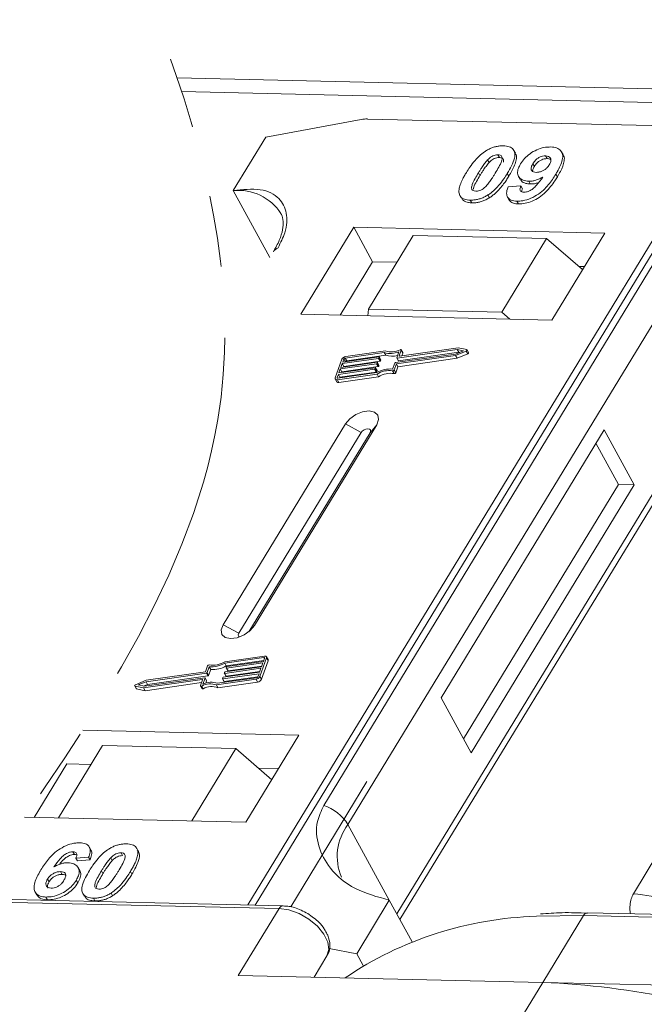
# Model space of a CAD drawing. Header units: millimetres. Extents: x 506 to 1981, y 649 to 1682.
# Tile 77 of 86: x 1681 to 1710, y 1445 to 1490. Entities that reach past the tile are written whole.
import ezdxf

# ---------------------------------------------------------------- set-up
doc = ezdxf.new("R2010")
doc.units = ezdxf.units.MM
doc.linetypes.add('PHANTOM2', pattern=[31.75, 15.875, -3.175, 3.175, -3.175, 3.175, -3.175])

msp = doc.modelspace()

# ---------------------------------------------------------------- linework, layer by layer
at = {"color": 7, "linetype": 'Continuous', "lineweight": 15}
for p, q in [((1716.078, 1486.978), (1688.621, 1487.608)), ((1688.831, 1486.981), (1716.064, 1486.356)), ((1692.682, 1484.901), (1697.059, 1485.706)), ((1697.345, 1485.727), (1713.561, 1485.355)), ((1713.561, 1485.355), (1691.865, 1449.698)), ((1692.198, 1449.691), (1713.878, 1485.32)), ((1692.682, 1484.901), (1691.188, 1482.445)), ((1703.321, 1484.087), (1703.39, 1483.961)), ((1704.118, 1484.158), (1704.049, 1484.284)), ((1706.306, 1484.093), (1706.237, 1484.219)), ((1702.849, 1483.853), (1702.918, 1483.727)), ((1704.92, 1483.678), (1704.989, 1483.552)), ((1705.575, 1483.911), (1705.506, 1484.037)), ((1702.427, 1483.263), (1702.496, 1483.137)), ((1703.819, 1483.101), (1703.75, 1483.227)), ((1706.042, 1483.072), (1705.973, 1483.198)), ((1704.266, 1483.098), (1704.335, 1482.972)), ((1704.732, 1482.874), (1704.801, 1482.748)), ((1691.188, 1482.445), (1692.87, 1479.371)), ((1702.863, 1482.244), (1702.932, 1482.118)), ((1703.791, 1482.62), (1704.375, 1482.658)), ((1704.375, 1482.658), (1704.444, 1482.532)), ((1701.631, 1482.147), (1701.7, 1482.02)), ((1702.056, 1482.01), (1702.125, 1481.883)), ((1703.755, 1482.154), (1703.824, 1482.028)), ((1704.189, 1481.961), (1704.258, 1481.834)), ((1696.719, 1480.763), (1694.291, 1476.773)), ((1708.212, 1480.499), (1696.719, 1480.763)), ((1696.719, 1480.763), (1697.581, 1479.187)), ((1705.784, 1476.509), (1708.212, 1480.499)), ((1699.441, 1480.389), (1697.387, 1477.013)), ((1705.547, 1480.249), (1699.441, 1480.389)), ((1703.493, 1476.873), (1705.547, 1480.249)), ((1705.547, 1480.249), (1707.191, 1478.822)), ((1710.652, 1479.428), (1695.339, 1454.262)), ((1697.581, 1479.187), (1696.087, 1476.732)), ((1698.694, 1479.161), (1697.581, 1479.187)), ((1707.278, 1478.964), (1707.02, 1478.97)), ((1696.447, 1453.385), (1711.76, 1478.55)), ((1697.387, 1477.013), (1697.363, 1476.703)), ((1703.493, 1476.873), (1697.387, 1477.013)), ((1703.861, 1476.553), (1703.493, 1476.873)), ((1694.291, 1476.773), (1705.784, 1476.509)), ((1698.111, 1475.024), (1696.323, 1474.77)), ((1698.165, 1475.099), (1696.349, 1474.841)), ((1698.18, 1474.898), (1698.111, 1475.024)), ((1698.684, 1474.786), (1698.783, 1475.06)), ((1701.46, 1475.163), (1698.701, 1474.771)), ((1698.77, 1474.645), (1701.529, 1475.037)), ((1698.801, 1474.87), (1698.894, 1475.126)), ((1701.504, 1475.237), (1698.818, 1474.855)), ((1698.962, 1475.018), (1698.893, 1475.145)), ((1698.894, 1475.126), (1698.963, 1475)), ((1701.377, 1474.882), (1701.869, 1475.089)), ((1701.384, 1474.95), (1701.745, 1475.103)), ((1701.745, 1475.103), (1701.46, 1475.163)), ((1701.529, 1475.037), (1701.46, 1475.163)), ((1701.892, 1475.154), (1701.504, 1475.237)), ((1701.529, 1475.037), (1701.569, 1475.028)), ((1701.869, 1475.089), (1701.938, 1474.963)), ((1701.977, 1475.018), (1701.908, 1475.144)), ((1696.173, 1474.715), (1695.867, 1473.864)), ((1696.125, 1474.338), (1697.785, 1474.574)), ((1697.849, 1474.751), (1696.188, 1474.515)), ((1696.214, 1474.586), (1697.874, 1474.822)), ((1696.265, 1474.728), (1696.214, 1474.586)), ((1696.257, 1474.389), (1697.918, 1474.625)), ((1696.333, 1474.603), (1696.265, 1474.728)), ((1696.323, 1474.77), (1696.392, 1474.644)), ((1696.392, 1474.644), (1698.18, 1474.898)), ((1697.801, 1474.559), (1697.789, 1474.524)), ((1697.87, 1474.442), (1697.801, 1474.568)), ((1697.87, 1474.433), (1697.801, 1474.559)), ((1697.918, 1474.625), (1697.849, 1474.751)), ((1697.891, 1474.808), (1697.878, 1474.772)), ((1697.947, 1474.646), (1697.878, 1474.772)), ((1697.959, 1474.691), (1697.89, 1474.817)), ((1697.96, 1474.682), (1697.891, 1474.808)), ((1697.947, 1474.646), (1697.96, 1474.682)), ((1698.624, 1474.558), (1701.384, 1474.95)), ((1698.668, 1474.497), (1701.377, 1474.882)), ((1698.685, 1474.777), (1698.753, 1474.65)), ((1698.77, 1474.645), (1698.701, 1474.771)), ((1698.737, 1474.371), (1701.446, 1474.756)), ((1698.809, 1474.855), (1698.801, 1474.87)), ((1698.915, 1474.869), (1698.963, 1475)), ((1701.446, 1474.756), (1701.377, 1474.882)), ((1701.446, 1474.756), (1701.938, 1474.963)), ((1697.67, 1474.255), (1696.01, 1474.019)), ((1696.035, 1474.09), (1697.696, 1474.326)), ((1696.099, 1474.267), (1696.035, 1474.09)), ((1696.079, 1473.893), (1697.739, 1474.129)), ((1697.759, 1474.503), (1696.099, 1474.267)), ((1696.168, 1474.141), (1696.099, 1474.267)), ((1696.188, 1474.515), (1696.125, 1474.338)), ((1696.156, 1474.107), (1696.168, 1474.141)), ((1696.168, 1474.141), (1697.828, 1474.377)), ((1696.257, 1474.389), (1696.188, 1474.515)), ((1696.245, 1474.355), (1696.257, 1474.389)), ((1697.739, 1474.129), (1697.67, 1474.255)), ((1697.712, 1474.311), (1697.7, 1474.276)), ((1697.768, 1474.15), (1697.7, 1474.276)), ((1697.781, 1474.194), (1697.712, 1474.32)), ((1697.712, 1474.311), (1697.781, 1474.185)), ((1697.828, 1474.377), (1697.759, 1474.503)), ((1697.768, 1474.15), (1697.781, 1474.185)), ((1697.858, 1474.398), (1697.789, 1474.524)), ((1697.858, 1474.398), (1697.87, 1474.433)), ((1698.492, 1474.182), (1698.561, 1474.055)), ((1698.497, 1474.263), (1698.595, 1474.537)), ((1698.569, 1474.223), (1698.668, 1474.497)), ((1698.638, 1474.097), (1698.569, 1474.223)), ((1698.638, 1474.097), (1698.737, 1474.371)), ((1698.737, 1474.371), (1698.668, 1474.497)), ((1714.002, 1474.453), (1698.689, 1449.287)), ((1695.869, 1473.809), (1695.938, 1473.683)), ((1696.01, 1474.019), (1695.959, 1473.877)), ((1695.959, 1473.877), (1695.975, 1473.848)), ((1695.967, 1473.777), (1697.783, 1474.035)), ((1696.036, 1473.651), (1695.967, 1473.777)), ((1695.992, 1473.848), (1697.78, 1474.102)), ((1696.079, 1473.893), (1696.01, 1474.019)), ((1696.036, 1473.651), (1697.852, 1473.909)), ((1696.067, 1473.859), (1696.079, 1473.893)), ((1697.852, 1473.909), (1697.783, 1474.035)), ((1698.832, 1449.026), (1714.035, 1474.012)), ((1696.331, 1471.747), (1690.729, 1462.54)), ((1692.166, 1462.507), (1697.768, 1471.714)), ((1696.331, 1471.747), (1697.052, 1471.357)), ((1697.768, 1471.714), (1697.461, 1471.348)), ((1708.183, 1471.475), (1700.714, 1459.199)), ((1709.563, 1468.954), (1708.183, 1471.475)), ((1697.052, 1471.357), (1691.45, 1462.15)), ((1691.909, 1462.224), (1697.461, 1471.348)), ((1708.845, 1468.97), (1707.81, 1470.861)), ((1701.748, 1457.308), (1708.845, 1468.97)), ((1702.093, 1456.678), (1709.563, 1468.954)), ((1709.563, 1468.954), (1708.845, 1468.97)), ((1691.45, 1462.15), (1690.729, 1462.54)), ((1692.166, 1462.507), (1691.977, 1462.282)), ((1692.622, 1461.107), (1690.805, 1460.849)), ((1692.596, 1461.036), (1690.808, 1460.782)), ((1692.415, 1460.169), (1692.721, 1461.02)), ((1692.623, 1460.988), (1692.596, 1461.036)), ((1692.789, 1460.949), (1692.72, 1461.075)), ((1692.721, 1461.02), (1692.79, 1460.894)), ((1690.019, 1460.661), (1689.921, 1460.387)), ((1690.092, 1460.621), (1689.993, 1460.347)), ((1690.161, 1460.495), (1690.092, 1460.621)), ((1690.877, 1460.656), (1690.808, 1460.782)), ((1690.829, 1460.381), (1692.489, 1460.617)), ((1690.876, 1460.573), (1690.889, 1460.609)), ((1690.877, 1460.656), (1692.591, 1460.899)), ((1692.553, 1460.794), (1690.893, 1460.559)), ((1690.918, 1460.63), (1692.578, 1460.865)), ((1690.962, 1460.432), (1692.502, 1460.651)), ((1692.484, 1460.043), (1692.79, 1460.894)), ((1692.489, 1460.617), (1692.553, 1460.794)), ((1692.578, 1460.865), (1692.629, 1461.007)), ((1689.964, 1460.326), (1687.205, 1459.934)), ((1689.921, 1460.387), (1687.211, 1460.002)), ((1687.274, 1459.808), (1690.033, 1460.2)), ((1690.033, 1460.2), (1689.964, 1460.326)), ((1690.062, 1460.221), (1689.993, 1460.347)), ((1690.062, 1460.221), (1690.161, 1460.495)), ((1692.375, 1460.298), (1690.714, 1460.062)), ((1690.74, 1460.133), (1692.4, 1460.369)), ((1690.783, 1459.936), (1692.323, 1460.155)), ((1690.787, 1460.325), (1690.8, 1460.36)), ((1690.787, 1460.316), (1690.856, 1460.19)), ((1692.464, 1460.546), (1690.804, 1460.31)), ((1690.873, 1460.184), (1690.804, 1460.31)), ((1690.873, 1460.184), (1692.412, 1460.403)), ((1690.876, 1460.564), (1690.945, 1460.438)), ((1690.962, 1460.432), (1690.893, 1460.559)), ((1692.324, 1460.156), (1692.375, 1460.298)), ((1692.4, 1460.369), (1692.464, 1460.546)), ((1692.484, 1460.043), (1692.415, 1460.169)), ((1686.681, 1459.74), (1686.75, 1459.614)), ((1686.696, 1459.73), (1687.084, 1459.648)), ((1686.765, 1459.604), (1686.696, 1459.73)), ((1687.211, 1460.002), (1686.72, 1459.795)), ((1687.205, 1459.934), (1686.843, 1459.782)), ((1686.843, 1459.782), (1687.128, 1459.721)), ((1687.084, 1459.648), (1689.771, 1460.029)), ((1687.088, 1459.73), (1687.274, 1459.808)), ((1687.128, 1459.721), (1689.888, 1460.113)), ((1687.153, 1459.521), (1689.742, 1459.889)), ((1687.274, 1459.808), (1687.205, 1459.934)), ((1689.787, 1460.015), (1689.695, 1459.758)), ((1689.695, 1459.74), (1689.764, 1459.614)), ((1689.818, 1459.609), (1689.749, 1459.735)), ((1689.784, 1460.005), (1689.771, 1460.029)), ((1689.904, 1460.098), (1689.806, 1459.824)), ((1689.973, 1459.982), (1689.904, 1460.108)), ((1689.973, 1459.972), (1689.904, 1460.098)), ((1689.935, 1459.867), (1689.973, 1459.972)), ((1690.423, 1459.785), (1692.24, 1460.043)), ((1690.492, 1459.659), (1690.423, 1459.785)), ((1690.477, 1459.86), (1692.265, 1460.114)), ((1690.492, 1459.659), (1692.309, 1459.917)), ((1690.698, 1460.077), (1690.711, 1460.112)), ((1690.698, 1460.067), (1690.767, 1459.941)), ((1690.783, 1459.936), (1690.714, 1460.062)), ((1692.24, 1460.043), (1692.309, 1459.917)), ((1686.765, 1459.604), (1687.153, 1459.521)), ((1687.153, 1459.521), (1687.084, 1459.648)), ((1700.714, 1459.199), (1702.093, 1456.678)), ((1694.206, 1457.482), (1684.306, 1457.709)), ((1691.778, 1453.492), (1694.206, 1457.482)), ((1685.211, 1457.003), (1683.194, 1453.689)), ((1685.211, 1457.003), (1691.317, 1456.863)), ((1689.3, 1453.549), (1691.317, 1456.863)), ((1691.317, 1456.863), (1692.961, 1455.436)), ((1683.575, 1456.169), (1682.081, 1453.714)), ((1684.688, 1456.144), (1683.575, 1456.169)), ((1693.272, 1455.947), (1692.348, 1455.968)), ((1697.32, 1455.356), (1693.827, 1449.617)), ((1681.63, 1453.725), (1691.778, 1453.492)), ((1696.447, 1453.385), (1698.344, 1449.918)), ((1683.85, 1452.139), (1683.919, 1452.013)), ((1684.672, 1452.227), (1684.603, 1452.353)), ((1686.053, 1452.088), (1686.122, 1451.962)), ((1686.734, 1452.349), (1686.728, 1452.36)), ((1686.806, 1452.23), (1686.875, 1452.104)), ((1709.529, 1450.216), (1710.65, 1452.058)), ((1684.568, 1451.887), (1683.984, 1451.848)), ((1683.984, 1451.848), (1684.053, 1451.722)), ((1684.053, 1451.722), (1684.637, 1451.761)), ((1684.568, 1451.887), (1684.637, 1451.761)), ((1685.651, 1451.729), (1685.582, 1451.855)), ((1683.285, 1451.226), (1683.354, 1451.1)), ((1684.162, 1451.28), (1684.093, 1451.406)), ((1685.159, 1451.262), (1685.228, 1451.136)), ((1686.485, 1451.231), (1686.554, 1451.105)), ((1682.686, 1450.882), (1682.755, 1450.756)), ((1684.006, 1450.841), (1684.075, 1450.714)), ((1682.121, 1450.291), (1682.19, 1450.164)), ((1684.308, 1450.224), (1684.377, 1450.098)), ((1685.596, 1450.245), (1685.665, 1450.119)), ((1678.887, 1449.867), (1693.296, 1449.536)), ((1693.478, 1449.661), (1678.978, 1449.994)), ((1682.615, 1450.061), (1682.684, 1449.935)), ((1684.789, 1450.011), (1684.858, 1449.885)), ((1698.344, 1449.918), (1696.85, 1447.463)), ((1698.344, 1449.918), (1699.386, 1448.013)), ((1693.296, 1449.536), (1691.428, 1446.467)), ((1741.605, 1448.557), (1707.422, 1449.341)), ((1705.08, 1449.178), (1707.239, 1449.217)), ((1705.372, 1446.148), (1707.239, 1449.217)), ((1707.239, 1449.217), (1741.422, 1448.432)), ((1695.587, 1447.705), (1696.85, 1447.463)), ((1695.489, 1447.361), (1694.897, 1446.388)), ((1694.897, 1446.388), (1695.489, 1447.361)), ((1696.85, 1447.463), (1697.149, 1446.916)), ((1691.428, 1446.467), (1705.372, 1446.148)), ((1705.372, 1446.148), (1703.691, 1443.385)), ((1719.315, 1445.828), (1705.372, 1446.148))]:
    msp.add_line(p, q, dxfattribs=at)
at = {"color": 7, "linetype": 'Continuous', "lineweight": 15, "flags": 128}
for points in [[(1698.84, 1475.149), (1698.851, 1475.153), (1698.863, 1475.156), (1698.874, 1475.155), (1698.883, 1475.153), (1698.89, 1475.149), (1698.894, 1475.143), (1698.895, 1475.135), (1698.894, 1475.126)], [(1701.892, 1475.154), (1701.902, 1475.151), (1701.908, 1475.144), (1701.91, 1475.136), (1701.908, 1475.126), (1701.903, 1475.115), (1701.894, 1475.105), (1701.882, 1475.096), (1701.869, 1475.089)], [(1701.938, 1474.963), (1701.951, 1474.97), (1701.963, 1474.979), (1701.972, 1474.989), (1701.977, 1475), (1701.979, 1475.01), (1701.977, 1475.018)], [(1697.785, 1474.574), (1697.789, 1474.574), (1697.793, 1474.574), (1697.797, 1474.573), (1697.799, 1474.571), (1697.801, 1474.569), (1697.802, 1474.566), (1697.802, 1474.563), (1697.801, 1474.559)], [(1697.874, 1474.822), (1697.878, 1474.822), (1697.882, 1474.822), (1697.886, 1474.821), (1697.888, 1474.819), (1697.89, 1474.817), (1697.891, 1474.814), (1697.891, 1474.811), (1697.891, 1474.808)], [(1698.701, 1474.771), (1698.696, 1474.771), (1698.693, 1474.771), (1698.689, 1474.772), (1698.686, 1474.774), (1698.685, 1474.776), (1698.684, 1474.779), (1698.683, 1474.782), (1698.684, 1474.786)], [(1698.818, 1474.855), (1698.814, 1474.855), (1698.81, 1474.855), (1698.806, 1474.856), (1698.804, 1474.858), (1698.802, 1474.86), (1698.801, 1474.863), (1698.801, 1474.866), (1698.801, 1474.87)], [(1697.696, 1474.326), (1697.7, 1474.326), (1697.704, 1474.325), (1697.707, 1474.324), (1697.71, 1474.323), (1697.712, 1474.32), (1697.713, 1474.318), (1697.713, 1474.314), (1697.712, 1474.311)], [(1695.967, 1473.777), (1695.941, 1473.775), (1695.917, 1473.778), (1695.897, 1473.784), (1695.881, 1473.794), (1695.869, 1473.808), (1695.863, 1473.825), (1695.863, 1473.844), (1695.867, 1473.864)], [(1695.959, 1473.877), (1695.957, 1473.87), (1695.958, 1473.864), (1695.96, 1473.858), (1695.963, 1473.854), (1695.969, 1473.85), (1695.976, 1473.848), (1695.983, 1473.847), (1695.992, 1473.848)], [(1697.768, 1471.714), (1697.856, 1471.951), (1697.822, 1472.153), (1697.67, 1472.292), (1697.423, 1472.345), (1697.12, 1472.304), (1696.806, 1472.177), (1696.529, 1471.981), (1696.331, 1471.747)], [(1697.461, 1471.348), (1697.486, 1471.415), (1697.476, 1471.473), (1697.433, 1471.512), (1697.363, 1471.528), (1697.276, 1471.516), (1697.187, 1471.48), (1697.108, 1471.424), (1697.052, 1471.357)], [(1690.729, 1462.54), (1690.641, 1462.304), (1690.675, 1462.102), (1690.827, 1461.963), (1691.074, 1461.91), (1691.377, 1461.951), (1691.691, 1462.078), (1691.968, 1462.274), (1692.166, 1462.507)], [(1691.45, 1462.15), (1691.424, 1462.083), (1691.434, 1462.025), (1691.478, 1461.986), (1691.482, 1461.984)], [(1692.629, 1461.007), (1692.631, 1461.014), (1692.631, 1461.02), (1692.629, 1461.026), (1692.625, 1461.03), (1692.62, 1461.034), (1692.613, 1461.036), (1692.605, 1461.037), (1692.596, 1461.036)], [(1692.622, 1461.107), (1692.648, 1461.109), (1692.672, 1461.106), (1692.692, 1461.1), (1692.708, 1461.09), (1692.719, 1461.076), (1692.725, 1461.059), (1692.726, 1461.04), (1692.721, 1461.02)], [(1690.893, 1460.559), (1690.888, 1460.558), (1690.884, 1460.559), (1690.881, 1460.56), (1690.878, 1460.561), (1690.877, 1460.564), (1690.875, 1460.567), (1690.875, 1460.57), (1690.876, 1460.573)], [(1690.804, 1460.31), (1690.799, 1460.31), (1690.795, 1460.31), (1690.792, 1460.311), (1690.789, 1460.313), (1690.787, 1460.315), (1690.786, 1460.318), (1690.786, 1460.321), (1690.787, 1460.325)], [(1686.696, 1459.73), (1686.687, 1459.734), (1686.681, 1459.74), (1686.678, 1459.749), (1686.68, 1459.758), (1686.686, 1459.769), (1686.695, 1459.779), (1686.706, 1459.788), (1686.72, 1459.795)], [(1689.749, 1459.735), (1689.737, 1459.731), (1689.725, 1459.729), (1689.715, 1459.729), (1689.705, 1459.731), (1689.699, 1459.735), (1689.694, 1459.742), (1689.693, 1459.749), (1689.695, 1459.758)], [(1689.771, 1460.029), (1689.775, 1460.029), (1689.779, 1460.029), (1689.782, 1460.028), (1689.785, 1460.026), (1689.787, 1460.024), (1689.788, 1460.021), (1689.788, 1460.018), (1689.787, 1460.015)], [(1689.888, 1460.113), (1689.892, 1460.113), (1689.896, 1460.113), (1689.899, 1460.112), (1689.902, 1460.11), (1689.904, 1460.108), (1689.905, 1460.105), (1689.905, 1460.102), (1689.904, 1460.098)], [(1690.714, 1460.062), (1690.71, 1460.062), (1690.706, 1460.062), (1690.703, 1460.063), (1690.7, 1460.065), (1690.698, 1460.067), (1690.697, 1460.07), (1690.697, 1460.073), (1690.698, 1460.077)], [(1689.764, 1459.614), (1689.768, 1459.609), (1689.774, 1459.605), (1689.784, 1459.603), (1689.794, 1459.603), (1689.806, 1459.605), (1689.818, 1459.609)], [(1693.296, 1449.536), (1693.742, 1449.473), (1694.21, 1449.306), (1694.658, 1449.05), (1695.049, 1448.728), (1695.347, 1448.366), (1695.529, 1447.997), (1695.577, 1447.652), (1695.489, 1447.361)]]:
    msp.add_lwpolyline(points, dxfattribs=at)
at = {"color": 7, "linetype": 'Continuous', "lineweight": 15}
for centre, radius, start, end in [((1697.305, 1484.324), 1.404, 88.3644, 100.0749), ((1691.428, 1480.138), 2.32, 32.7281, 95.9449), ((1693.446, 1479.383), 0.486, 114.0472, 148.0355), ((1698.402, 1475.883), 0.907, 251.2927, 294.8085), ((1698.447, 1475.868), 0.819, 249.8549, 298.6145), ((1698.943, 1475.009), 0.0214, 336.1246, 26.8104), ((1696.378, 1474.614), 0.229, 97.4207, 153.8527), ((1696.333, 1474.695), 0.0762, 97.4207, 153.8527), ((1696.402, 1474.568), 0.0769, 97.5763, 152.4403), ((1697.844, 1474.789), 0.0381, 277.4207, 333.8527), ((1697.913, 1474.663), 0.0381, 277.4207, 333.8527), ((1697.949, 1474.686), 0.011, 336.9348, 26.0002), ((1698.462, 1475.7), 0.85, 250.6487, 287.8017), ((1698.765, 1474.659), 0.0149, 216.6597, 287.1115), ((1697.665, 1474.292), 0.0381, 277.4207, 333.8527), ((1697.734, 1474.166), 0.0381, 277.4207, 333.8527), ((1697.754, 1474.541), 0.0381, 277.4207, 333.8527), ((1698.383, 1473.096), 1.173, 84.4424, 120.9301), ((1697.771, 1474.189), 0.011, 336.9348, 26.0002), ((1698.326, 1473.198), 0.998, 80.3986, 122.9491), ((1697.823, 1474.415), 0.0381, 277.4207, 333.8527), ((1697.86, 1474.438), 0.011, 336.9348, 26.0002), ((1698.503, 1474.254), 0.0736, 261.7629, 334.647), ((1698.629, 1474.521), 0.0381, 97.4207, 153.8527), ((1696.009, 1473.736), 0.0892, 216.6597, 287.1115), ((1698.395, 1473.072), 0.998, 80.3986, 122.9491), ((1698.572, 1474.128), 0.0736, 261.7629, 334.647), ((1690.086, 1460.63), 0.0736, 81.7629, 154.647), ((1690.205, 1461.789), 1.173, 264.4424, 300.9301), ((1690.263, 1461.686), 0.998, 260.3986, 302.9491), ((1690.274, 1461.663), 1.173, 264.4424, 300.9301), ((1690.923, 1460.592), 0.0381, 97.4207, 153.8527), ((1692.729, 1460.92), 0.0661, 336.9348, 26.0002), ((1689.959, 1460.364), 0.0381, 277.4207, 333.8527), ((1690.028, 1460.237), 0.0381, 277.4207, 333.8527), ((1690.745, 1460.095), 0.0381, 97.4207, 153.8527), ((1690.834, 1460.343), 0.0381, 97.4207, 153.8527), ((1690.868, 1460.198), 0.0149, 216.6597, 287.1115), ((1690.957, 1460.447), 0.0149, 216.6597, 287.1115), ((1692.21, 1460.27), 0.229, 277.4207, 333.8527), ((1692.255, 1460.19), 0.0762, 277.4207, 333.8527), ((1690.141, 1459.016), 0.819, 69.8549, 118.6145), ((1690.186, 1459.001), 0.907, 71.2927, 114.8085), ((1690.21, 1458.89), 0.819, 69.8549, 118.6145), ((1689.963, 1459.977), 0.011, 336.9348, 26.0002), ((1690.779, 1459.95), 0.0149, 216.6597, 287.1115), ((1692.279, 1460.144), 0.229, 277.4207, 333.8527), ((1686.768, 1459.625), 0.0212, 210.2186, 262.8226), ((1694.697, 1452.312), 2.052, 31.4947, 71.765), ((1698.393, 1451.922), 2.434, 143.0587, 202.974), ((1693.488, 1449.451), 0.21, 92.0598, 156.0028), ((1707.439, 1449.121), 0.221, 94.3757, 154.3004), ((1705.548, 1432.713), 16.472, 91.6287, 124.0831), ((1703.795, 1408.291), 37.889, 68.9709, 87.6149)]:
    msp.add_arc(centre, radius, start, end, dxfattribs=at)
at = {"color": 3, "linetype": 'PHANTOM2', "lineweight": 9, "ltscale": 1.030123}
msp.add_spline([(1679.917, 1506.191), (1690.49, 1471.954), (1666.825, 1427.143), (1677.398, 1392.906)], degree=3, dxfattribs=at)
at = {"color": 7, "linetype": 'Continuous', "lineweight": 15}
for points, knots in [([(1702.763, 1484.262), (1702.813, 1484.292), (1702.916, 1484.353), (1703.081, 1484.421), (1703.247, 1484.469), (1703.383, 1484.49), (1703.49, 1484.496), (1703.543, 1484.496), (1703.57, 1484.496)], [0, 0, 0, 0, 0.193776, 0.3936, 0.587864, 0.788908, 0.894169, 1, 1, 1, 1]), ([(1703.57, 1484.496), (1703.663, 1484.488), (1703.851, 1484.471), (1704.03, 1484.343), (1704.115, 1484.158), (1704.071, 1483.786), (1703.886, 1483.464), (1703.75, 1483.227)], [0, 0, 0, 0, 0.147566, 0.296688, 0.431278, 0.580404, 1, 1, 1, 1]), ([(1701.874, 1483.275), (1701.926, 1483.357), (1702.043, 1483.543), (1702.292, 1483.867), (1702.551, 1484.124), (1702.742, 1484.248), (1702.763, 1484.262)], [0, 0, 0, 0, 0.236731, 0.537555, 0.949668, 1, 1, 1, 1]), ([(1702.849, 1483.853), (1702.891, 1483.896), (1702.961, 1483.964), (1703.085, 1484.039), (1703.199, 1484.078), (1703.276, 1484.086), (1703.316, 1484.087), (1703.321, 1484.087)], [0, 0, 0, 0, 0.334804, 0.542561, 0.750382, 0.970721, 1, 1, 1, 1]), ([(1703.321, 1484.087), (1703.359, 1484.083), (1703.429, 1484.075), (1703.495, 1484.026), (1703.521, 1483.933), (1703.487, 1483.763), (1703.365, 1483.522), (1703.256, 1483.338), (1703.2, 1483.245)], [0, 0, 0, 0, 0.1046136, 0.1888141, 0.2735119, 0.444127, 0.7194809, 1, 1, 1, 1]), ([(1703.819, 1483.101), (1703.867, 1483.183), (1704.017, 1483.439), (1704.162, 1483.776), (1704.185, 1484.054), (1704.123, 1484.13), (1704.106, 1484.15)], [0, 0, 0, 0, 0.220552, 0.687786, 0.91457, 1, 1, 1, 1]), ([(1704.353, 1483.666), (1704.409, 1483.749), (1704.521, 1483.914), (1704.783, 1484.145), (1705.094, 1484.322), (1705.433, 1484.435), (1705.638, 1484.442), (1705.744, 1484.446)], [0, 0, 0, 0, 0.197927, 0.397728, 0.597413, 0.790584, 1, 1, 1, 1]), ([(1705.744, 1484.446), (1705.837, 1484.438), (1706.024, 1484.42), (1706.208, 1484.29), (1706.303, 1484.098), (1706.276, 1483.765), (1706.125, 1483.452), (1705.995, 1483.234), (1705.973, 1483.198)], [0, 0, 0, 0, 0.148288, 0.2977445, 0.4437132, 0.6077915, 0.9347078, 1, 1, 1, 1]), ([(1706.042, 1483.072), (1706.09, 1483.154), (1706.235, 1483.401), (1706.363, 1483.735), (1706.371, 1483.999), (1706.308, 1484.071), (1706.295, 1484.086)], [0, 0, 0, 0, 0.227122, 0.68486, 0.934898, 1, 1, 1, 1]), ([(1702.427, 1483.263), (1702.452, 1483.304), (1702.503, 1483.385), (1702.574, 1483.496), (1702.642, 1483.595), (1702.705, 1483.682), (1702.771, 1483.769), (1702.823, 1483.825), (1702.849, 1483.853)], [0, 0, 0, 0, 0.205942, 0.411959, 0.558149, 0.704502, 0.851801, 1, 1, 1, 1]), ([(1702.496, 1483.137), (1702.521, 1483.178), (1702.572, 1483.259), (1702.643, 1483.37), (1702.711, 1483.469), (1702.774, 1483.556), (1702.84, 1483.642), (1702.892, 1483.699), (1702.918, 1483.727)], [0, 0, 0, 0, 0.2059417, 0.4119594, 0.558149, 0.7045024, 0.8518015, 1, 1, 1, 1]), ([(1702.918, 1483.727), (1702.96, 1483.769), (1703.03, 1483.838), (1703.154, 1483.913), (1703.268, 1483.952), (1703.345, 1483.96), (1703.385, 1483.961), (1703.39, 1483.961)], [0, 0, 0, 0, 0.334804, 0.542561, 0.750382, 0.970721, 1, 1, 1, 1]), ([(1703.39, 1483.961), (1703.428, 1483.957), (1703.498, 1483.949), (1703.563, 1483.899), (1703.586, 1483.832), (1703.574, 1483.778), (1703.568, 1483.752)], [0, 0, 0, 0, 0.293658, 0.530016, 0.767769, 1, 1, 1, 1]), ([(1704.732, 1482.874), (1704.639, 1482.884), (1704.453, 1482.903), (1704.281, 1483.042), (1704.204, 1483.234), (1704.236, 1483.454), (1704.318, 1483.602), (1704.353, 1483.666)], [0, 0, 0, 0, 0.2101886, 0.4217733, 0.6236035, 0.8370344, 1, 1, 1, 1]), ([(1705.074, 1483.281), (1705.028, 1483.285), (1704.941, 1483.294), (1704.859, 1483.354), (1704.828, 1483.437), (1704.849, 1483.549), (1704.894, 1483.63), (1704.92, 1483.678)], [0, 0, 0, 0, 0.213937, 0.398075, 0.583091, 0.751666, 1, 1, 1, 1]), ([(1704.92, 1483.678), (1704.956, 1483.731), (1705.012, 1483.816), (1705.132, 1483.924), (1705.251, 1483.988), (1705.381, 1484.031), (1705.461, 1484.035), (1705.506, 1484.037)], [0, 0, 0, 0, 0.2913202, 0.4655393, 0.6416315, 0.798664, 1, 1, 1, 1]), ([(1704.989, 1483.552), (1705.025, 1483.605), (1705.081, 1483.69), (1705.201, 1483.798), (1705.32, 1483.862), (1705.45, 1483.905), (1705.53, 1483.909), (1705.575, 1483.911)], [0, 0, 0, 0, 0.29132, 0.465539, 0.641632, 0.798664, 1, 1, 1, 1]), ([(1705.673, 1483.625), (1705.64, 1483.576), (1705.585, 1483.495), (1705.46, 1483.393), (1705.332, 1483.327), (1705.197, 1483.285), (1705.115, 1483.282), (1705.074, 1483.281)], [0, 0, 0, 0, 0.267394, 0.447214, 0.627122, 0.813065, 1, 1, 1, 1]), ([(1705.506, 1484.037), (1705.552, 1484.031), (1705.645, 1484.02), (1705.726, 1483.946), (1705.76, 1483.847), (1705.733, 1483.733), (1705.692, 1483.659), (1705.673, 1483.625)], [0, 0, 0, 0, 0.207955, 0.420406, 0.62732, 0.827707, 1, 1, 1, 1]), ([(1705.575, 1483.911), (1705.623, 1483.907), (1705.696, 1483.901), (1705.734, 1483.862), (1705.748, 1483.848)], [0, 0, 0, 0, 0.652821, 1, 1, 1, 1]), ([(1701.553, 1482.277), (1701.545, 1482.311), (1701.529, 1482.379), (1701.539, 1482.527), (1701.589, 1482.717), (1701.68, 1482.925), (1701.777, 1483.112), (1701.842, 1483.221), (1701.874, 1483.275)], [0, 0, 0, 0, 0.1184406, 0.2393457, 0.4595932, 0.6849248, 0.8422399, 1, 1, 1, 1]), ([(1702.305, 1482.419), (1702.259, 1482.425), (1702.185, 1482.435), (1702.126, 1482.491), (1702.108, 1482.586), (1702.144, 1482.756), (1702.269, 1482.996), (1702.374, 1483.173), (1702.427, 1483.263)], [0, 0, 0, 0, 0.12537, 0.20229, 0.279179, 0.464758, 0.730582, 1, 1, 1, 1]), ([(1702.198, 1482.504), (1702.202, 1482.538), (1702.217, 1482.654), (1702.341, 1482.871), (1702.444, 1483.048), (1702.496, 1483.137)], [0, 0, 0, 0, 0.166989, 0.580698, 1, 1, 1, 1]), ([(1703.2, 1483.245), (1703.175, 1483.204), (1703.125, 1483.122), (1703.053, 1483.011), (1702.985, 1482.912), (1702.922, 1482.825), (1702.855, 1482.738), (1702.803, 1482.681), (1702.777, 1482.652)], [0, 0, 0, 0, 0.20527, 0.410616, 0.55715, 0.703844, 0.851471, 1, 1, 1, 1]), ([(1703.75, 1483.227), (1703.698, 1483.145), (1703.581, 1482.959), (1703.337, 1482.642), (1703.081, 1482.387), (1702.891, 1482.262), (1702.863, 1482.244)], [0, 0, 0, 0, 0.237281, 0.538591, 0.932677, 1, 1, 1, 1]), ([(1705.973, 1483.198), (1705.921, 1483.116), (1705.765, 1482.87), (1705.492, 1482.53), (1705.102, 1482.223), (1704.74, 1482.043), (1704.423, 1481.964), (1704.252, 1481.962), (1704.189, 1481.961)], [0, 0, 0, 0, 0.142337, 0.429127, 0.589943, 0.751205, 0.909895, 1, 1, 1, 1]), ([(1704.907, 1483.33), (1704.91, 1483.356), (1704.917, 1483.427), (1704.961, 1483.503), (1704.989, 1483.552)], [0, 0, 0, 0, 0.366323, 1, 1, 1, 1]), ([(1702.932, 1482.118), (1702.981, 1482.15), (1703.078, 1482.216), (1703.241, 1482.355), (1703.414, 1482.534), (1703.575, 1482.735), (1703.709, 1482.925), (1703.782, 1483.042), (1703.819, 1483.101)], [0, 0, 0, 0, 0.118595, 0.239509, 0.447458, 0.659935, 0.829685, 1, 1, 1, 1]), ([(1704.258, 1481.834), (1704.359, 1481.838), (1704.561, 1481.846), (1704.896, 1481.955), (1705.226, 1482.133), (1705.603, 1482.448), (1705.857, 1482.777), (1706.004, 1483.012), (1706.042, 1483.072)], [0, 0, 0, 0, 0.14324, 0.28761, 0.430449, 0.591135, 0.89544, 1, 1, 1, 1]), ([(1704.347, 1482.978), (1704.36, 1482.949), (1704.402, 1482.854), (1704.564, 1482.769), (1704.73, 1482.754), (1704.801, 1482.748)], [0, 0, 0, 0, 0.20752, 0.66568, 1, 1, 1, 1]), ([(1704.509, 1482.368), (1704.55, 1482.371), (1704.632, 1482.376), (1704.778, 1482.434), (1704.943, 1482.536), (1705.156, 1482.756), (1705.287, 1482.941), (1705.376, 1483.067)], [0, 0, 0, 0, 0.112015, 0.224355, 0.367768, 0.565827, 1, 1, 1, 1]), ([(1705.376, 1483.067), (1705.325, 1483.038), (1705.22, 1482.979), (1705.081, 1482.927), (1704.971, 1482.897), (1704.89, 1482.882), (1704.809, 1482.874), (1704.758, 1482.874), (1704.732, 1482.874)], [0, 0, 0, 0, 0.2434912, 0.4962659, 0.6182099, 0.7417038, 0.8701584, 1, 1, 1, 1]), ([(1704.801, 1482.748), (1704.85, 1482.749), (1704.951, 1482.751), (1705.083, 1482.78), (1705.161, 1482.807), (1705.183, 1482.815)], [0, 0, 0, 0, 0.409454, 0.83528, 1, 1, 1, 1]), ([(1693.248, 1479.827), (1693.366, 1480.062), (1693.667, 1480.661), (1693.68, 1481.456), (1693.325, 1482.161), (1692.51, 1482.576), (1691.627, 1482.489), (1691.188, 1482.445)], [0, 0, 0, 0, 0.125713, 0.321276, 0.524466, 0.763484, 1, 1, 1, 1]), ([(1702.056, 1482.01), (1702.009, 1482.012), (1701.914, 1482.017), (1701.788, 1482.047), (1701.681, 1482.098), (1701.613, 1482.161), (1701.573, 1482.223), (1701.56, 1482.259), (1701.553, 1482.277)], [0, 0, 0, 0, 0.192635, 0.388697, 0.582015, 0.783044, 0.890959, 1, 1, 1, 1]), ([(1702.863, 1482.244), (1702.813, 1482.214), (1702.71, 1482.153), (1702.545, 1482.085), (1702.379, 1482.037), (1702.243, 1482.016), (1702.136, 1482.009), (1702.083, 1482.009), (1702.056, 1482.01)], [0, 0, 0, 0, 0.193769, 0.393564, 0.587886, 0.789131, 0.894283, 1, 1, 1, 1]), ([(1702.777, 1482.652), (1702.735, 1482.61), (1702.666, 1482.542), (1702.542, 1482.467), (1702.43, 1482.429), (1702.352, 1482.419), (1702.312, 1482.419), (1702.305, 1482.419)], [0, 0, 0, 0, 0.333678, 0.540413, 0.747264, 0.961209, 1, 1, 1, 1]), ([(1704.189, 1481.961), (1704.096, 1481.97), (1703.927, 1481.986), (1703.77, 1482.103), (1703.7, 1482.279), (1703.729, 1482.463), (1703.778, 1482.586), (1703.791, 1482.62)], [0, 0, 0, 0, 0.242788, 0.438865, 0.634801, 0.900936, 1, 1, 1, 1]), ([(1704.375, 1482.658), (1704.355, 1482.609), (1704.324, 1482.533), (1704.334, 1482.444), (1704.38, 1482.394), (1704.445, 1482.372), (1704.492, 1482.369), (1704.509, 1482.368)], [0, 0, 0, 0, 0.344714, 0.529059, 0.714209, 0.892196, 1, 1, 1, 1]), ([(1704.405, 1482.391), (1704.407, 1482.417), (1704.411, 1482.463), (1704.434, 1482.511), (1704.444, 1482.532)], [0, 0, 0, 0, 0.569737, 1, 1, 1, 1]), ([(1701.704, 1482.023), (1701.716, 1482.009), (1701.752, 1481.97), (1701.843, 1481.927), (1701.949, 1481.899), (1702.046, 1481.887), (1702.099, 1481.885), (1702.125, 1481.883)], [0, 0, 0, 0, 0.143925, 0.415852, 0.697483, 0.848301, 1, 1, 1, 1]), ([(1702.125, 1481.883), (1702.174, 1481.884), (1702.273, 1481.884), (1702.431, 1481.907), (1702.597, 1481.952), (1702.737, 1482.009), (1702.849, 1482.067), (1702.904, 1482.101), (1702.932, 1482.118)], [0, 0, 0, 0, 0.193594, 0.390501, 0.584817, 0.78683, 0.892868, 1, 1, 1, 1]), ([(1703.827, 1482.03), (1703.863, 1481.982), (1703.932, 1481.89), (1704.106, 1481.843), (1704.22, 1481.837), (1704.258, 1481.834)], [0, 0, 0, 0, 0.415852, 0.802138, 1, 1, 1, 1]), ([(1693.372, 1481.39), (1693.383, 1481.375), (1693.452, 1481.282), (1693.488, 1481.077), (1693.472, 1480.673), (1693.338, 1480.192), (1693.132, 1479.82), (1693.032, 1479.64)], [0, 0, 0, 0, 0.054359, 0.333223, 0.559722, 0.78604, 1, 1, 1, 1]), ([(1695.339, 1454.262), (1695.228, 1454.015), (1694.943, 1453.386), (1695.052, 1452.368), (1695.61, 1451.293), (1696.701, 1450.374), (1697.798, 1450.07), (1698.344, 1449.918)], [0, 0, 0, 0, 0.125713, 0.321276, 0.524466, 0.763484, 1, 1, 1, 1]), ([(1682.386, 1451.309), (1682.438, 1451.391), (1682.594, 1451.637), (1682.867, 1451.977), (1683.256, 1452.284), (1683.618, 1452.464), (1683.936, 1452.543), (1684.107, 1452.545), (1684.169, 1452.546)], [0, 0, 0, 0, 0.142337, 0.429127, 0.589943, 0.751205, 0.909895, 1, 1, 1, 1]), ([(1684.169, 1452.546), (1684.263, 1452.538), (1684.433, 1452.522), (1684.588, 1452.404), (1684.658, 1452.23), (1684.63, 1452.046), (1684.582, 1451.923), (1684.568, 1451.887)], [0, 0, 0, 0, 0.2426908, 0.4390024, 0.635006, 0.8950587, 1, 1, 1, 1]), ([(1685.496, 1452.263), (1685.546, 1452.293), (1685.649, 1452.354), (1685.814, 1452.422), (1685.98, 1452.47), (1686.116, 1452.491), (1686.223, 1452.498), (1686.276, 1452.497), (1686.302, 1452.497)], [0, 0, 0, 0, 0.193776, 0.3936, 0.587864, 0.788908, 0.894169, 1, 1, 1, 1]), ([(1686.302, 1452.497), (1686.35, 1452.495), (1686.445, 1452.49), (1686.571, 1452.46), (1686.679, 1452.409), (1686.745, 1452.346), (1686.786, 1452.284), (1686.799, 1452.248), (1686.806, 1452.23)], [0, 0, 0, 0, 0.192627, 0.388684, 0.582013, 0.783201, 0.891038, 1, 1, 1, 1]), ([(1683.85, 1452.139), (1683.809, 1452.136), (1683.727, 1452.131), (1683.58, 1452.072), (1683.414, 1451.969), (1683.201, 1451.749), (1683.071, 1451.565), (1682.983, 1451.44)], [0, 0, 0, 0, 0.112049, 0.22438, 0.370115, 0.570276, 1, 1, 1, 1]), ([(1683.229, 1451.557), (1683.229, 1451.557), (1683.285, 1451.635), (1683.388, 1451.754), (1683.566, 1451.901), (1683.716, 1451.978), (1683.839, 1452.011), (1683.896, 1452.012), (1683.919, 1452.013)], [0, 0, 0, 0, 0.000071, 0.368569, 0.571075, 0.774891, 0.911654, 1, 1, 1, 1]), ([(1683.984, 1451.848), (1684.004, 1451.896), (1684.036, 1451.971), (1684.025, 1452.062), (1683.979, 1452.113), (1683.914, 1452.135), (1683.867, 1452.138), (1683.85, 1452.139)], [0, 0, 0, 0, 0.33384, 0.524547, 0.716372, 0.891824, 1, 1, 1, 1]), ([(1683.919, 1452.013), (1683.958, 1452.011), (1684.001, 1452.01), (1684.026, 1451.991), (1684.028, 1451.989)], [0, 0, 0, 0, 0.900108, 1, 1, 1, 1]), ([(1684.609, 1451.28), (1684.66, 1451.361), (1684.777, 1451.547), (1685.026, 1451.87), (1685.285, 1452.126), (1685.475, 1452.249), (1685.496, 1452.263)], [0, 0, 0, 0, 0.237381, 0.538918, 0.949082, 1, 1, 1, 1]), ([(1684.637, 1451.761), (1684.664, 1451.841), (1684.719, 1452.002), (1684.726, 1452.169), (1684.672, 1452.222), (1684.669, 1452.225)], [0, 0, 0, 0, 0.481785, 0.969308, 1, 1, 1, 1]), ([(1685.582, 1451.855), (1685.624, 1451.897), (1685.694, 1451.965), (1685.818, 1452.04), (1685.932, 1452.079), (1686.009, 1452.088), (1686.049, 1452.088), (1686.053, 1452.088)], [0, 0, 0, 0, 0.334804, 0.542561, 0.750382, 0.970721, 1, 1, 1, 1]), ([(1686.053, 1452.088), (1686.092, 1452.084), (1686.161, 1452.076), (1686.226, 1452.028), (1686.253, 1451.94), (1686.223, 1451.772), (1686.101, 1451.528), (1685.989, 1451.339), (1685.932, 1451.244)], [0, 0, 0, 0, 0.1056461, 0.1862213, 0.267042, 0.4315406, 0.7127076, 1, 1, 1, 1]), ([(1686.806, 1452.23), (1686.814, 1452.196), (1686.83, 1452.128), (1686.82, 1451.983), (1686.774, 1451.801), (1686.686, 1451.597), (1686.588, 1451.406), (1686.519, 1451.29), (1686.485, 1451.231)], [0, 0, 0, 0, 0.118432, 0.239329, 0.449434, 0.664178, 0.83182, 1, 1, 1, 1]), ([(1686.554, 1451.105), (1686.602, 1451.187), (1686.71, 1451.37), (1686.846, 1451.672), (1686.914, 1451.933), (1686.883, 1452.069), (1686.875, 1452.104)], [0, 0, 0, 0, 0.236775, 0.527928, 0.878334, 1, 1, 1, 1]), ([(1686.875, 1452.104), (1686.863, 1452.136), (1686.845, 1452.184), (1686.806, 1452.22), (1686.793, 1452.232)], [0, 0, 0, 0, 0.667997, 1, 1, 1, 1]), ([(1682.983, 1451.44), (1683.034, 1451.468), (1683.139, 1451.527), (1683.277, 1451.581), (1683.387, 1451.609), (1683.469, 1451.625), (1683.549, 1451.633), (1683.601, 1451.633), (1683.627, 1451.633)], [0, 0, 0, 0, 0.243654, 0.49576, 0.617892, 0.741503, 0.870025, 1, 1, 1, 1]), ([(1683.627, 1451.633), (1683.72, 1451.623), (1683.906, 1451.604), (1684.076, 1451.465), (1684.154, 1451.276), (1684.124, 1451.057), (1684.042, 1450.907), (1684.006, 1450.841)], [0, 0, 0, 0, 0.210216, 0.421975, 0.620016, 0.831037, 1, 1, 1, 1]), ([(1685.159, 1451.262), (1685.184, 1451.303), (1685.234, 1451.385), (1685.306, 1451.496), (1685.374, 1451.595), (1685.437, 1451.682), (1685.504, 1451.769), (1685.556, 1451.826), (1685.582, 1451.855)], [0, 0, 0, 0, 0.20527, 0.410616, 0.557148, 0.703844, 0.851475, 1, 1, 1, 1]), ([(1685.228, 1451.136), (1685.253, 1451.177), (1685.303, 1451.259), (1685.375, 1451.37), (1685.443, 1451.469), (1685.506, 1451.556), (1685.573, 1451.643), (1685.625, 1451.7), (1685.651, 1451.729)], [0, 0, 0, 0, 0.20527, 0.4106157, 0.5571475, 0.7038444, 0.8514751, 1, 1, 1, 1]), ([(1685.651, 1451.729), (1685.693, 1451.771), (1685.763, 1451.839), (1685.887, 1451.914), (1686.001, 1451.953), (1686.078, 1451.961), (1686.118, 1451.962), (1686.122, 1451.962)], [0, 0, 0, 0, 0.334804, 0.542561, 0.750382, 0.970721, 1, 1, 1, 1]), ([(1682.615, 1450.061), (1682.522, 1450.069), (1682.335, 1450.087), (1682.151, 1450.216), (1682.055, 1450.408), (1682.083, 1450.741), (1682.235, 1451.055), (1682.365, 1451.273), (1682.386, 1451.309)], [0, 0, 0, 0, 0.148269, 0.297647, 0.442421, 0.607851, 0.935658, 1, 1, 1, 1]), ([(1682.686, 1450.882), (1682.72, 1450.932), (1682.777, 1451.016), (1682.906, 1451.118), (1683.034, 1451.183), (1683.167, 1451.223), (1683.246, 1451.225), (1683.285, 1451.226)], [0, 0, 0, 0, 0.2767209, 0.4568705, 0.6370074, 0.8240683, 1, 1, 1, 1]), ([(1682.755, 1450.756), (1682.789, 1450.806), (1682.846, 1450.89), (1682.975, 1450.992), (1683.103, 1451.057), (1683.236, 1451.097), (1683.315, 1451.099), (1683.354, 1451.1)], [0, 0, 0, 0, 0.276721, 0.45687, 0.637007, 0.824068, 1, 1, 1, 1]), ([(1683.285, 1451.226), (1683.332, 1451.222), (1683.418, 1451.214), (1683.498, 1451.153), (1683.533, 1451.068), (1683.508, 1450.954), (1683.463, 1450.872), (1683.439, 1450.829)], [0, 0, 0, 0, 0.213757, 0.394944, 0.576585, 0.777311, 1, 1, 1, 1]), ([(1683.354, 1451.1), (1683.403, 1451.097), (1683.47, 1451.093), (1683.509, 1451.061), (1683.52, 1451.052)], [0, 0, 0, 0, 0.715718, 1, 1, 1, 1]), ([(1684.075, 1450.714), (1684.118, 1450.797), (1684.204, 1450.962), (1684.224, 1451.161), (1684.169, 1451.247), (1684.151, 1451.274)], [0, 0, 0, 0, 0.401791, 0.807526, 1, 1, 1, 1]), ([(1684.789, 1450.011), (1684.696, 1450.019), (1684.508, 1450.036), (1684.328, 1450.164), (1684.238, 1450.361), (1684.299, 1450.74), (1684.483, 1451.059), (1684.609, 1451.28)], [0, 0, 0, 0, 0.147528, 0.296569, 0.43214, 0.608737, 1, 1, 1, 1]), ([(1685.038, 1450.42), (1684.992, 1450.426), (1684.918, 1450.436), (1684.858, 1450.491), (1684.84, 1450.585), (1684.875, 1450.754), (1684.999, 1450.993), (1685.105, 1451.172), (1685.159, 1451.262)], [0, 0, 0, 0, 0.125351, 0.202197, 0.279182, 0.459742, 0.727968, 1, 1, 1, 1]), ([(1684.93, 1450.504), (1684.934, 1450.536), (1684.948, 1450.651), (1685.072, 1450.868), (1685.175, 1451.046), (1685.228, 1451.136)], [0, 0, 0, 0, 0.159501, 0.57679, 1, 1, 1, 1]), ([(1685.932, 1451.244), (1685.907, 1451.203), (1685.856, 1451.121), (1685.785, 1451.011), (1685.717, 1450.912), (1685.654, 1450.825), (1685.588, 1450.738), (1685.536, 1450.682), (1685.51, 1450.653)], [0, 0, 0, 0, 0.205942, 0.411959, 0.558149, 0.704502, 0.851801, 1, 1, 1, 1]), ([(1686.485, 1451.231), (1686.433, 1451.15), (1686.316, 1450.964), (1686.071, 1450.645), (1685.815, 1450.388), (1685.624, 1450.263), (1685.596, 1450.245)], [0, 0, 0, 0, 0.236629, 0.537361, 0.932986, 1, 1, 1, 1]), ([(1685.665, 1450.119), (1685.713, 1450.152), (1685.811, 1450.218), (1685.976, 1450.358), (1686.151, 1450.54), (1686.312, 1450.743), (1686.445, 1450.932), (1686.518, 1451.048), (1686.554, 1451.105)], [0, 0, 0, 0, 0.11827, 0.23888, 0.450732, 0.667209, 0.83334, 1, 1, 1, 1]), ([(1682.853, 1450.47), (1682.807, 1450.476), (1682.714, 1450.487), (1682.632, 1450.561), (1682.599, 1450.66), (1682.626, 1450.773), (1682.667, 1450.846), (1682.686, 1450.882)], [0, 0, 0, 0, 0.207905, 0.419981, 0.630626, 0.821735, 1, 1, 1, 1]), ([(1684.006, 1450.841), (1683.95, 1450.758), (1683.838, 1450.593), (1683.576, 1450.361), (1683.26, 1450.182), (1682.92, 1450.071), (1682.717, 1450.064), (1682.615, 1450.061)], [0, 0, 0, 0, 0.197831, 0.3973, 0.59891, 0.798741, 1, 1, 1, 1]), ([(1682.701, 1450.466), (1682.69, 1450.49), (1682.668, 1450.543), (1682.696, 1450.647), (1682.736, 1450.72), (1682.755, 1450.756)], [0, 0, 0, 0, 0.296139, 0.660307, 1, 1, 1, 1]), ([(1682.684, 1449.935), (1682.784, 1449.938), (1682.986, 1449.945), (1683.316, 1450.051), (1683.627, 1450.223), (1683.896, 1450.453), (1684.014, 1450.626), (1684.075, 1450.714)], [0, 0, 0, 0, 0.198208, 0.398397, 0.584963, 0.787074, 1, 1, 1, 1]), ([(1683.439, 1450.829), (1683.404, 1450.777), (1683.348, 1450.692), (1683.228, 1450.583), (1683.108, 1450.518), (1682.977, 1450.475), (1682.897, 1450.472), (1682.853, 1450.47)], [0, 0, 0, 0, 0.2886974, 0.4635526, 0.6399417, 0.8018084, 1, 1, 1, 1]), ([(1685.51, 1450.653), (1685.468, 1450.611), (1685.399, 1450.544), (1685.275, 1450.468), (1685.163, 1450.43), (1685.085, 1450.42), (1685.044, 1450.42), (1685.038, 1450.42)], [0, 0, 0, 0, 0.333678, 0.540413, 0.747264, 0.961209, 1, 1, 1, 1]), ([(1685.596, 1450.245), (1685.545, 1450.215), (1685.443, 1450.154), (1685.278, 1450.086), (1685.112, 1450.038), (1684.976, 1450.017), (1684.869, 1450.01), (1684.816, 1450.011), (1684.789, 1450.011)], [0, 0, 0, 0, 0.193769, 0.393564, 0.587886, 0.789131, 0.894283, 1, 1, 1, 1]), ([(1709.529, 1450.216), (1709.491, 1450.14), (1709.414, 1449.988), (1709.365, 1449.697), (1709.358, 1449.455), (1709.389, 1449.33), (1709.397, 1449.296)], [0, 0, 0, 0, 0.295987, 0.591974, 0.887961, 1, 1, 1, 1]), ([(1711.905, 1449.238), (1711.838, 1449.331), (1711.638, 1449.604), (1710.926, 1450.04), (1710.08, 1450.147), (1709.529, 1450.216)], [0, 0, 0, 0, 0.152259, 0.448917, 1, 1, 1, 1]), ([(1682.2, 1450.171), (1682.229, 1450.123), (1682.296, 1450.013), (1682.487, 1449.946), (1682.635, 1449.937), (1682.684, 1449.935)], [0, 0, 0, 0, 0.338595, 0.784132, 1, 1, 1, 1]), ([(1684.39, 1450.106), (1684.411, 1450.068), (1684.464, 1449.97), (1684.642, 1449.9), (1684.797, 1449.889), (1684.858, 1449.885)], [0, 0, 0, 0, 0.275409, 0.710365, 1, 1, 1, 1]), ([(1684.858, 1449.885), (1684.907, 1449.885), (1685.006, 1449.886), (1685.164, 1449.909), (1685.33, 1449.953), (1685.47, 1450.011), (1685.582, 1450.069), (1685.637, 1450.102), (1685.665, 1450.119)], [0, 0, 0, 0, 0.193594, 0.390501, 0.584817, 0.78683, 0.892868, 1, 1, 1, 1]), ([(1694.61, 1449.303), (1694.41, 1449.406), (1694.131, 1449.549), (1693.745, 1449.644), (1693.574, 1449.65), (1693.48, 1449.653)], [0, 0, 0, 0, 0.538027, 0.74783, 1, 1, 1, 1]), ([(1695.44, 1448.46), (1695.415, 1448.509), (1695.337, 1448.662), (1695.079, 1448.967), (1694.791, 1449.173), (1694.61, 1449.303)], [0, 0, 0, 0, 0.152643, 0.468497, 1, 1, 1, 1]), ([(1707.431, 1449.324), (1707.036, 1449.338), (1706.295, 1449.364), (1705.601, 1449.31), (1705.277, 1449.285)], [0, 0, 0, 0, 0.533839, 1, 1, 1, 1]), ([(1695.487, 1447.38), (1695.5, 1447.395), (1695.608, 1447.522), (1695.64, 1447.865), (1695.582, 1448.216), (1695.47, 1448.409), (1695.44, 1448.46)], [0, 0, 0, 0, 0.054424, 0.449377, 0.857077, 1, 1, 1, 1])]:
    msp.add_open_spline(points, degree=3, knots=knots, dxfattribs=at)

doc.saveas('drawing.dxf')
